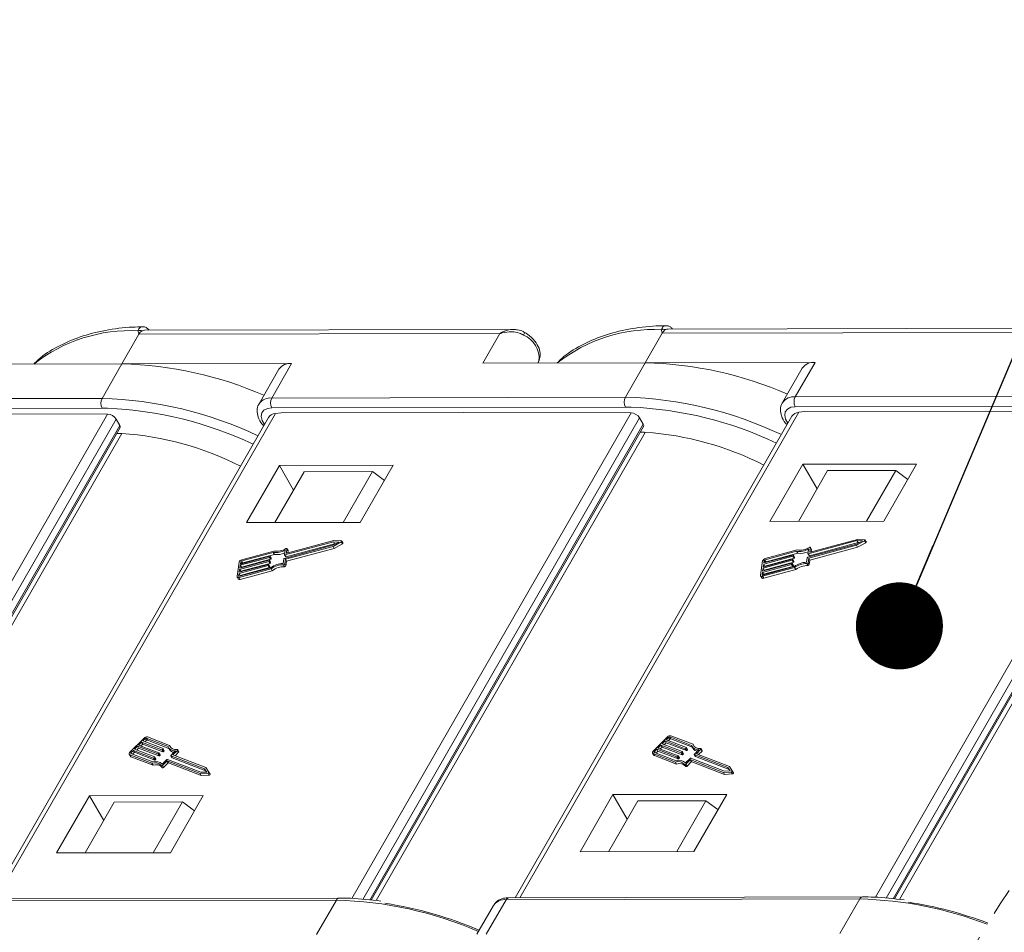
# Model space of a CAD drawing. Header units: millimetres. Extents: x 2628 to 3550, y -116 to 536.
# Tile 36 of 48: x 3267 to 3324, y 379 to 431. Entities that reach past the tile are written whole.
import ezdxf

# ---------------------------------------------------------------- set-up
doc = ezdxf.new("R2010")
doc.units = ezdxf.units.MM
doc.linetypes.add('PHANTOM2', pattern=[31.75, 15.875, -3.175, 3.175, -3.175, 3.175, -3.175])
doc.styles.get("Standard").update_dxf_attribs({"font": '仿宋_GB2312.ttf', "width": 0.8})
doc.dimstyles.new('ISO-25.1', dxfattribs={"dimtxt": 6, "dimasz": 5, "dimexe": 3.5, "dimexo": 0.625, "dimgap": 1.5, "dimtad": 1, "dimtoh": 1, "dimdsep": 46, "dimtxsty": 'Standard', "dimcen": 2.5, "dimadec": 0, "dimazin": 0, "dimtfac": 1, "dimtmove": 0, "dimatfit": 3, "dimfxl": 0, "dimarcsym": 0})

msp = doc.modelspace()

# ---------------------------------------------------------------- linework, layer by layer
at = {"color": 7, "linetype": 'Continuous', "lineweight": 15}
for p, q in [((3274.156, 413.326), (3273.18, 411.627)), ((3294.883, 413.372), (3274.156, 413.326)), ((3295.631, 413.608), (3274.482, 413.561)), ((3293.907, 411.673), (3294.883, 413.372)), ((3304.203, 413.392), (3303.226, 411.693)), ((3324.929, 413.438), (3304.203, 413.392)), ((3325.678, 413.674), (3304.529, 413.627)), ((3263.861, 411.606), (3273.18, 411.627)), ((3273.18, 411.627), (3272.041, 409.644)), ((3282.926, 411.648), (3273.18, 411.627)), ((3282.926, 411.648), (3281.787, 409.666)), ((3293.907, 411.673), (3303.226, 411.693)), ((3297.124, 411.801), (3297.054, 411.68)), ((3297.077, 411.68), (3297.124, 411.801)), ((3297.08, 411.68), (3297.141, 411.837)), ((3297.141, 411.837), (3297.124, 411.801)), ((3303.226, 411.693), (3302.088, 409.711)), ((3312.972, 411.715), (3303.226, 411.693)), ((3312.972, 411.715), (3311.833, 409.733)), ((3282.194, 411.315), (3281.055, 409.333)), ((3312.241, 411.382), (3311.102, 409.4)), ((3311.833, 409.733), (3332.134, 409.778)), ((3251.741, 409.599), (3272.041, 409.644)), ((3281.787, 409.666), (3302.088, 409.711)), ((3332.135, 409.212), (3311.835, 409.167)), ((3272.043, 409.079), (3251.742, 409.034)), ((3256.344, 380.858), (3272.364, 408.742)), ((3272.364, 408.742), (3262.735, 408.775)), ((3282, 408.779), (3265.983, 380.901)), ((3272.363, 409.076), (3272.043, 409.079)), ((3302.089, 409.145), (3281.788, 409.1)), ((3282.331, 408.819), (3282, 408.779)), ((3282.331, 408.819), (3292.782, 408.842)), ((3286.39, 380.925), (3302.41, 408.809)), ((3302.41, 408.809), (3292.782, 408.842)), ((3312.046, 408.845), (3296.029, 380.967)), ((3302.409, 409.143), (3302.089, 409.145)), ((3312.377, 408.885), (3312.046, 408.845)), ((3312.377, 408.885), (3322.828, 408.908)), ((3316.436, 380.991), (3332.456, 408.875)), ((3332.456, 408.875), (3322.828, 408.908)), ((3272.853, 408.458), (3256.964, 380.802)), ((3257.367, 380.765), (3273.066, 408.091)), ((3281.6, 408.554), (3265.713, 380.9)), ((3273.066, 408.091), (3272.853, 408.458)), ((3302.899, 408.525), (3287.01, 380.868)), ((3287.413, 380.832), (3303.113, 408.158)), ((3311.647, 408.62), (3295.759, 380.966)), ((3303.113, 408.158), (3302.899, 408.525)), ((3332.946, 408.591), (3317.056, 380.935)), ((3317.459, 380.898), (3333.159, 408.224)), ((3317.536, 380.891), (3333.171, 408.105)), ((3257.444, 380.758), (3273.079, 407.971)), ((3273.182, 407.627), (3257.73, 380.732)), ((3287.49, 380.825), (3303.125, 408.038)), ((3303.228, 407.693), (3287.777, 380.799)), ((3333.274, 407.76), (3317.823, 380.865)), ((3312.269, 405.859), (3310.382, 402.574)), ((3318.801, 405.873), (3312.269, 405.859)), ((3313.089, 404.447), (3312.269, 405.859)), ((3316.914, 402.588), (3318.801, 405.873)), ((3282.223, 405.792), (3280.336, 402.507)), ((3281.969, 402.511), (3283.644, 405.428)), ((3288.755, 405.807), (3282.223, 405.792)), ((3283.042, 404.38), (3282.223, 405.792)), ((3287.563, 405.436), (3283.644, 405.428)), ((3285.888, 402.52), (3287.563, 405.436)), ((3286.867, 402.522), (3288.755, 405.807)), ((3288.25, 404.929), (3287.563, 405.436)), ((3312.015, 402.578), (3313.69, 405.494)), ((3317.61, 405.503), (3313.69, 405.494)), ((3315.934, 402.586), (3317.61, 405.503)), ((3318.296, 404.995), (3317.61, 405.503)), ((3280.336, 402.507), (3286.867, 402.522)), ((3310.382, 402.574), (3316.914, 402.588)), ((3285.329, 401.408), (3282.54, 400.656)), ((3285.358, 401.481), (3282.643, 400.748)), ((3285.298, 401.205), (3285.64, 401.395)), ((3285.306, 401.142), (3285.772, 401.4)), ((3285.64, 401.395), (3285.329, 401.408)), ((3285.329, 401.408), (3285.395, 401.295)), ((3285.782, 401.463), (3285.358, 401.481)), ((3285.772, 401.4), (3285.838, 401.287)), ((3285.869, 401.339), (3285.803, 401.452)), ((3315.375, 401.475), (3312.586, 400.722)), ((3315.441, 401.362), (3312.652, 400.609)), ((3315.405, 401.548), (3312.689, 400.815)), ((3315.344, 401.271), (3315.687, 401.461)), ((3315.353, 401.209), (3315.818, 401.467)), ((3315.687, 401.461), (3315.375, 401.475)), ((3315.375, 401.475), (3315.441, 401.362)), ((3315.828, 401.529), (3315.405, 401.548)), ((3315.418, 401.096), (3315.884, 401.354)), ((3315.503, 401.359), (3315.441, 401.362)), ((3315.818, 401.467), (3315.884, 401.354)), ((3315.915, 401.406), (3315.849, 401.519)), ((3281.867, 400.799), (3280.06, 400.312)), ((3281.907, 400.875), (3280.071, 400.379)), ((3281.867, 400.799), (3281.933, 400.686)), ((3282.509, 400.452), (3285.298, 401.205)), ((3282.52, 400.666), (3282.56, 400.929)), ((3282.568, 400.403), (3285.306, 401.142)), ((3285.395, 401.295), (3282.606, 400.543)), ((3282.623, 400.759), (3282.66, 401.005)), ((3282.623, 400.759), (3282.629, 400.748)), ((3282.633, 400.29), (3285.372, 401.029)), ((3282.724, 400.905), (3282.658, 401.018)), ((3282.66, 401.005), (3282.726, 400.892)), ((3282.706, 400.766), (3282.726, 400.892)), ((3285.306, 401.142), (3285.372, 401.029)), ((3285.372, 401.029), (3285.838, 401.287)), ((3285.456, 401.293), (3285.395, 401.295)), ((3311.914, 400.866), (3310.106, 400.378)), ((3311.953, 400.941), (3310.117, 400.446)), ((3311.979, 400.753), (3310.172, 400.265)), ((3311.914, 400.866), (3311.979, 400.753)), ((3312.555, 400.519), (3315.344, 401.271)), ((3312.566, 400.733), (3312.606, 400.995)), ((3312.614, 400.469), (3315.353, 401.209)), ((3312.669, 400.826), (3312.706, 401.071)), ((3312.669, 400.826), (3312.675, 400.815)), ((3312.68, 400.356), (3315.418, 401.096)), ((3312.77, 400.971), (3312.704, 401.084)), ((3312.706, 401.071), (3312.772, 400.958)), ((3312.753, 400.832), (3312.772, 400.958)), ((3315.353, 401.209), (3315.418, 401.096)), ((3279.916, 400.24), (3279.791, 399.426)), ((3281.619, 400.277), (3279.941, 399.824)), ((3279.952, 399.892), (3281.63, 400.345)), ((3281.656, 400.514), (3279.978, 400.062)), ((3279.988, 400.129), (3281.666, 400.582)), ((3280.009, 400.265), (3279.988, 400.129)), ((3280.009, 400.265), (3280.074, 400.153)), ((3281.721, 400.401), (3280.043, 399.949)), ((3280.06, 400.312), (3280.126, 400.199)), ((3281.933, 400.686), (3280.126, 400.199)), ((3281.619, 400.277), (3281.685, 400.164)), ((3281.65, 400.334), (3281.645, 400.3)), ((3281.645, 400.3), (3281.711, 400.187)), ((3281.715, 400.228), (3281.649, 400.341)), ((3281.65, 400.334), (3281.716, 400.221)), ((3281.656, 400.514), (3281.721, 400.401)), ((3281.687, 400.572), (3281.681, 400.538)), ((3281.681, 400.538), (3281.747, 400.425)), ((3281.751, 400.465), (3281.686, 400.578)), ((3281.687, 400.572), (3281.752, 400.459)), ((3281.716, 400.221), (3281.711, 400.187)), ((3281.752, 400.459), (3281.747, 400.425)), ((3282.443, 400.167), (3282.483, 400.429)), ((3282.521, 400.66), (3282.586, 400.547)), ((3282.528, 400.14), (3282.568, 400.403)), ((3282.54, 400.656), (3282.606, 400.543)), ((3282.568, 400.403), (3282.633, 400.29)), ((3282.593, 400.027), (3282.633, 400.29)), ((3309.962, 400.307), (3309.838, 399.492)), ((3309.961, 399.721), (3311.639, 400.174)), ((3311.665, 400.344), (3309.987, 399.891)), ((3309.998, 399.958), (3311.676, 400.411)), ((3311.702, 400.581), (3310.024, 400.128)), ((3310.034, 400.196), (3311.712, 400.649)), ((3310.055, 400.332), (3310.034, 400.196)), ((3311.731, 400.231), (3310.053, 399.778)), ((3310.055, 400.332), (3310.12, 400.219)), ((3311.767, 400.468), (3310.089, 400.015)), ((3310.106, 400.378), (3310.172, 400.265)), ((3311.724, 400.057), (3311.659, 400.17)), ((3311.665, 400.344), (3311.731, 400.231)), ((3311.696, 400.401), (3311.691, 400.367)), ((3311.691, 400.367), (3311.757, 400.254)), ((3311.761, 400.294), (3311.695, 400.407)), ((3311.696, 400.401), (3311.762, 400.288)), ((3311.702, 400.581), (3311.767, 400.468)), ((3311.733, 400.638), (3311.728, 400.604)), ((3311.728, 400.604), (3311.793, 400.491)), ((3311.797, 400.532), (3311.732, 400.645)), ((3311.733, 400.638), (3311.798, 400.525)), ((3311.762, 400.288), (3311.757, 400.254)), ((3311.798, 400.525), (3311.793, 400.491)), ((3312.489, 400.233), (3312.529, 400.495)), ((3312.567, 400.726), (3312.632, 400.613)), ((3312.574, 400.207), (3312.614, 400.469)), ((3312.574, 400.207), (3312.639, 400.094)), ((3312.586, 400.722), (3312.652, 400.609)), ((3312.614, 400.469), (3312.68, 400.356)), ((3312.639, 400.094), (3312.68, 400.356)), ((3281.583, 400.039), (3279.905, 399.587)), ((3279.915, 399.654), (3281.593, 400.107)), ((3279.915, 399.362), (3281.751, 399.857)), ((3279.941, 399.824), (3279.915, 399.654)), ((3279.925, 399.429), (3281.732, 399.917)), ((3279.941, 399.824), (3280.007, 399.711)), ((3279.978, 400.062), (3279.952, 399.892)), ((3281.648, 399.926), (3279.97, 399.474)), ((3279.978, 400.062), (3280.043, 399.949)), ((3279.98, 399.249), (3281.816, 399.744)), ((3280.007, 399.711), (3280.002, 399.678)), ((3281.685, 400.164), (3280.007, 399.711)), ((3280.043, 399.949), (3280.038, 399.915)), ((3281.583, 400.039), (3281.648, 399.926)), ((3281.614, 400.097), (3281.609, 400.063)), ((3281.609, 400.063), (3281.674, 399.95)), ((3281.678, 399.99), (3281.613, 400.103)), ((3281.614, 400.097), (3281.679, 399.984)), ((3281.679, 399.984), (3281.674, 399.95)), ((3281.751, 399.857), (3281.816, 399.744)), ((3282.457, 400.092), (3282.522, 399.979)), ((3282.528, 400.14), (3282.593, 400.027)), ((3309.951, 399.653), (3309.93, 399.517)), ((3311.629, 400.106), (3309.951, 399.653)), ((3309.951, 399.653), (3310.016, 399.54)), ((3309.961, 399.428), (3311.797, 399.924)), ((3309.987, 399.891), (3309.961, 399.721)), ((3309.971, 399.496), (3311.778, 399.984)), ((3309.987, 399.891), (3310.053, 399.778)), ((3310.024, 400.128), (3309.998, 399.958)), ((3311.695, 399.993), (3310.016, 399.54)), ((3310.024, 400.128), (3310.089, 400.015)), ((3310.026, 399.315), (3311.862, 399.811)), ((3310.053, 399.778), (3310.048, 399.744)), ((3310.089, 400.015), (3310.084, 399.982)), ((3311.629, 400.106), (3311.695, 399.993)), ((3311.66, 400.163), (3311.655, 400.129)), ((3311.655, 400.129), (3311.72, 400.016)), ((3311.66, 400.163), (3311.726, 400.05)), ((3311.726, 400.05), (3311.72, 400.016)), ((3311.797, 399.924), (3311.862, 399.811)), ((3312.503, 400.158), (3312.569, 400.045)), ((3279.798, 399.386), (3279.863, 399.273)), ((3279.905, 399.587), (3279.884, 399.451)), ((3279.884, 399.451), (3279.896, 399.429)), ((3279.905, 399.587), (3279.97, 399.474)), ((3279.915, 399.362), (3279.98, 399.249)), ((3279.97, 399.474), (3279.965, 399.44)), ((3309.844, 399.453), (3309.909, 399.34)), ((3309.93, 399.517), (3309.943, 399.496)), ((3309.961, 399.428), (3310.026, 399.315)), ((3310.016, 399.54), (3310.011, 399.507)), ((3274.452, 390.133), (3273.641, 389.317)), ((3274.516, 390.108), (3274.381, 389.972)), ((3274.582, 389.995), (3274.51, 389.923)), ((3274.516, 390.108), (3274.582, 389.995)), ((3275.833, 389.649), (3274.582, 390.13)), ((3274.582, 390.13), (3274.648, 390.017)), ((3275.884, 389.541), (3274.648, 390.017)), ((3275.92, 389.709), (3274.65, 390.198)), ((3304.498, 390.199), (3303.687, 389.384)), ((3304.563, 390.175), (3304.427, 390.039)), ((3304.427, 390.039), (3305.589, 389.592)), ((3304.628, 390.062), (3304.556, 389.989)), ((3304.563, 390.175), (3304.628, 390.062)), ((3305.879, 389.715), (3304.628, 390.196)), ((3304.628, 390.196), (3304.694, 390.083)), ((3305.93, 389.608), (3304.694, 390.083)), ((3305.967, 389.776), (3304.696, 390.264)), ((3274.077, 389.666), (3273.908, 389.496)), ((3273.908, 389.496), (3275.069, 389.05)), ((3274.142, 389.553), (3274.036, 389.447)), ((3275.238, 389.22), (3274.077, 389.666)), ((3274.077, 389.666), (3274.142, 389.553)), ((3275.304, 389.107), (3274.142, 389.553)), ((3274.313, 389.904), (3274.144, 389.734)), ((3274.144, 389.734), (3275.306, 389.288)), ((3274.379, 389.791), (3274.273, 389.685)), ((3275.475, 389.458), (3274.313, 389.904)), ((3274.313, 389.904), (3274.379, 389.791)), ((3275.54, 389.345), (3274.379, 389.791)), ((3274.381, 389.972), (3275.542, 389.526)), ((3275.475, 389.458), (3275.54, 389.345)), ((3275.541, 389.502), (3275.508, 389.468)), ((3275.508, 389.468), (3275.573, 389.355)), ((3275.541, 389.502), (3275.607, 389.389)), ((3275.613, 389.408), (3275.548, 389.521)), ((3275.862, 389.579), (3275.927, 389.466)), ((3275.92, 389.709), (3275.986, 389.596)), ((3275.99, 389.578), (3275.986, 389.596)), ((3276.112, 389.166), (3276.373, 389.429)), ((3276.373, 389.429), (3276.439, 389.316)), ((3276.451, 389.353), (3276.386, 389.466)), ((3303.886, 389.495), (3303.751, 389.359)), ((3305.047, 389.048), (3303.886, 389.495)), ((3303.886, 389.495), (3303.952, 389.382)), ((3304.123, 389.733), (3303.954, 389.563)), ((3303.954, 389.563), (3305.115, 389.116)), ((3304.188, 389.62), (3304.082, 389.513)), ((3305.284, 389.286), (3304.123, 389.733)), ((3304.123, 389.733), (3304.188, 389.62)), ((3305.35, 389.173), (3304.188, 389.62)), ((3304.36, 389.971), (3304.191, 389.801)), ((3304.191, 389.801), (3305.352, 389.354)), ((3304.425, 389.858), (3304.319, 389.751)), ((3305.521, 389.524), (3304.36, 389.971)), ((3304.36, 389.971), (3304.425, 389.858)), ((3305.586, 389.411), (3304.425, 389.858)), ((3305.521, 389.524), (3305.586, 389.411)), ((3305.588, 389.569), (3305.554, 389.535)), ((3305.554, 389.535), (3305.619, 389.422)), ((3305.588, 389.569), (3305.653, 389.456)), ((3305.659, 389.475), (3305.594, 389.588)), ((3305.653, 389.456), (3305.619, 389.422)), ((3305.908, 389.646), (3305.974, 389.533)), ((3305.967, 389.776), (3306.032, 389.663)), ((3306.036, 389.645), (3306.032, 389.663)), ((3306.043, 389.206), (3306.305, 389.469)), ((3306.158, 389.232), (3306.42, 389.495)), ((3306.42, 389.495), (3306.485, 389.382)), ((3306.497, 389.42), (3306.432, 389.533)), ((3273.604, 389.203), (3273.67, 389.09)), ((3273.635, 389.178), (3274.906, 388.689)), ((3273.635, 389.178), (3273.701, 389.065)), ((3273.701, 389.065), (3274.971, 388.576)), ((3273.703, 389.246), (3274.953, 388.765)), ((3273.84, 389.428), (3273.705, 389.292)), ((3273.705, 389.292), (3273.74, 389.232)), ((3273.905, 389.315), (3273.8, 389.209)), ((3275.001, 388.982), (3273.84, 389.428)), ((3273.84, 389.428), (3273.905, 389.315)), ((3275.067, 388.869), (3273.905, 389.315)), ((3275.001, 388.982), (3275.067, 388.869)), ((3275.068, 389.027), (3275.034, 388.993)), ((3275.034, 388.993), (3275.1, 388.88)), ((3275.068, 389.027), (3275.134, 388.914)), ((3275.14, 388.932), (3275.074, 389.045)), ((3275.134, 388.914), (3275.1, 388.88)), ((3275.238, 389.22), (3275.304, 389.107)), ((3275.305, 389.264), (3275.271, 389.23)), ((3275.271, 389.23), (3275.336, 389.117)), ((3275.305, 389.264), (3275.37, 389.151)), ((3275.376, 389.17), (3275.311, 389.283)), ((3275.37, 389.151), (3275.336, 389.117)), ((3275.499, 388.639), (3275.76, 388.901)), ((3275.607, 389.389), (3275.573, 389.355)), ((3275.793, 388.912), (3277.723, 388.17)), ((3275.991, 389.12), (3276.057, 389.007)), ((3277.926, 388.374), (3275.996, 389.116)), ((3275.996, 389.116), (3276.062, 389.003)), ((3275.997, 389.139), (3276.258, 389.402)), ((3277.992, 388.261), (3276.062, 389.003)), ((3278.007, 388.437), (3276.112, 389.166)), ((3276.241, 389.116), (3276.439, 389.316)), ((3303.65, 389.27), (3303.716, 389.157)), ((3303.681, 389.245), (3304.952, 388.756)), ((3303.681, 389.245), (3303.747, 389.132)), ((3303.747, 389.132), (3305.018, 388.643)), ((3303.749, 389.313), (3305, 388.832)), ((3303.751, 389.359), (3303.786, 389.298)), ((3303.952, 389.382), (3303.846, 389.275)), ((3305.113, 388.935), (3303.952, 389.382)), ((3305.047, 389.048), (3305.113, 388.935)), ((3305.114, 389.093), (3305.08, 389.059)), ((3305.08, 389.059), (3305.146, 388.946)), ((3305.114, 389.093), (3305.18, 388.98)), ((3305.186, 388.999), (3305.12, 389.112)), ((3305.18, 388.98), (3305.146, 388.946)), ((3305.284, 389.286), (3305.35, 389.173)), ((3305.351, 389.331), (3305.317, 389.297)), ((3305.317, 389.297), (3305.383, 389.184)), ((3305.351, 389.331), (3305.416, 389.218)), ((3305.423, 389.237), (3305.357, 389.35)), ((3305.416, 389.218), (3305.383, 389.184)), ((3305.545, 388.705), (3305.806, 388.968)), ((3305.558, 388.629), (3305.803, 388.875)), ((3305.803, 388.875), (3305.868, 388.762)), ((3305.836, 388.886), (3307.715, 388.163)), ((3305.836, 388.886), (3305.901, 388.773)), ((3305.839, 388.979), (3307.77, 388.236)), ((3306.037, 389.187), (3306.103, 389.074)), ((3307.972, 388.44), (3306.042, 389.183)), ((3306.042, 389.183), (3306.108, 389.07)), ((3308.038, 388.327), (3306.108, 389.07)), ((3308.053, 388.503), (3306.158, 389.232)), ((3306.287, 389.183), (3306.485, 389.382)), ((3274.906, 388.689), (3274.971, 388.576)), ((3275.436, 388.55), (3275.501, 388.437)), ((3275.512, 388.563), (3275.757, 388.809)), ((3275.512, 388.563), (3275.578, 388.45)), ((3275.578, 388.45), (3275.822, 388.696)), ((3275.757, 388.809), (3275.822, 388.696)), ((3275.79, 388.819), (3277.669, 388.097)), ((3275.79, 388.819), (3275.855, 388.706)), ((3275.855, 388.706), (3277.734, 387.984)), ((3278.051, 388.185), (3277.926, 388.374)), ((3277.926, 388.374), (3277.992, 388.261)), ((3278.177, 388.18), (3278.007, 388.437)), ((3304.952, 388.756), (3305.018, 388.643)), ((3305.482, 388.616), (3305.547, 388.503)), ((3305.558, 388.629), (3305.624, 388.516)), ((3305.624, 388.516), (3305.868, 388.762)), ((3305.901, 388.773), (3307.78, 388.05)), ((3308.097, 388.251), (3307.972, 388.44)), ((3307.972, 388.44), (3308.038, 388.327)), ((3308.088, 388.251), (3308.038, 388.327)), ((3308.223, 388.246), (3308.053, 388.503)), ((3277.669, 388.097), (3278.114, 388.117)), ((3277.669, 388.097), (3277.734, 387.984)), ((3277.723, 388.17), (3278.051, 388.185)), ((3277.734, 387.984), (3278.18, 388.004)), ((3278.042, 388.184), (3277.992, 388.261)), ((3278.114, 388.117), (3278.18, 388.004)), ((3278.243, 388.066), (3278.177, 388.179)), ((3307.715, 388.163), (3308.16, 388.184)), ((3307.715, 388.163), (3307.78, 388.05)), ((3307.77, 388.236), (3308.097, 388.251)), ((3307.78, 388.05), (3308.226, 388.071)), ((3308.16, 388.184), (3308.226, 388.071)), ((3308.289, 388.132), (3308.223, 388.246)), ((3271.322, 386.819), (3269.435, 383.534)), ((3277.854, 386.834), (3271.322, 386.819)), ((3272.142, 385.407), (3271.322, 386.819)), ((3275.967, 383.549), (3277.854, 386.834)), ((3301.369, 386.886), (3299.481, 383.601)), ((3307.9, 386.9), (3301.369, 386.886)), ((3302.188, 385.473), (3301.369, 386.886)), ((3306.013, 383.615), (3307.9, 386.9)), ((3272.744, 386.455), (3271.068, 383.538)), ((3276.663, 386.463), (3272.744, 386.455)), ((3276.663, 386.463), (3274.987, 383.547)), ((3277.35, 385.956), (3276.663, 386.463)), ((3302.79, 386.521), (3301.114, 383.604)), ((3306.709, 386.53), (3302.79, 386.521)), ((3306.709, 386.53), (3305.033, 383.613)), ((3307.396, 386.022), (3306.709, 386.53)), ((3269.435, 383.534), (3275.967, 383.549)), ((3299.481, 383.601), (3306.013, 383.615)), ((3315.702, 381.011), (3295.402, 380.966)), ((3265.192, 380.782), (3285.493, 380.827)), ((3285.656, 380.944), (3265.355, 380.899)), ((3284.354, 378.844), (3285.493, 380.827)), ((3294.507, 380.515), (3293.559, 378.865)), ((3294.1, 378.866), (3295.238, 380.848)), ((3295.238, 380.848), (3315.539, 380.893)), ((3314.4, 378.911), (3315.539, 380.893))]:
    msp.add_line(p, q, dxfattribs=at)
at = {"color": 7, "linetype": 'Continuous', "lineweight": 15, "flags": 128}
for points in [[(3281.788, 409.1), (3281.534, 409.066), (3281.339, 408.966), (3281.219, 408.81), (3281.184, 408.609), (3281.237, 408.38), (3281.367, 408.148)], [(3311.835, 409.167), (3311.58, 409.133), (3311.385, 409.033), (3311.265, 408.877), (3311.23, 408.676), (3311.283, 408.446), (3311.413, 408.214)], [(3285.772, 401.4), (3285.784, 401.409), (3285.795, 401.418), (3285.802, 401.429), (3285.805, 401.439), (3285.805, 401.448), (3285.8, 401.456), (3285.792, 401.461), (3285.782, 401.463)], [(3285.838, 401.287), (3285.85, 401.296), (3285.86, 401.305), (3285.867, 401.316), (3285.871, 401.326), (3285.87, 401.335), (3285.869, 401.339)], [(3315.818, 401.467), (3315.831, 401.475), (3315.841, 401.485), (3315.848, 401.495), (3315.851, 401.506), (3315.851, 401.515), (3315.846, 401.522), (3315.839, 401.527), (3315.828, 401.529)], [(3315.884, 401.354), (3315.896, 401.362), (3315.906, 401.372), (3315.913, 401.382), (3315.917, 401.393), (3315.916, 401.402), (3315.915, 401.406)], [(3282.66, 401.005), (3282.66, 401.013), (3282.657, 401.019), (3282.651, 401.025), (3282.643, 401.028), (3282.633, 401.028), (3282.622, 401.027), (3282.61, 401.023), (3282.599, 401.017)], [(3282.643, 400.748), (3282.639, 400.748), (3282.634, 400.747), (3282.631, 400.748), (3282.627, 400.749), (3282.625, 400.751), (3282.623, 400.753), (3282.622, 400.756), (3282.623, 400.759)], [(3282.726, 400.892), (3282.726, 400.9), (3282.724, 400.905)], [(3312.586, 400.722), (3312.582, 400.721), (3312.578, 400.721), (3312.574, 400.722), (3312.571, 400.723), (3312.568, 400.724), (3312.566, 400.727), (3312.566, 400.73), (3312.566, 400.733)], [(3312.706, 401.071), (3312.706, 401.079), (3312.703, 401.086), (3312.697, 401.091), (3312.689, 401.094), (3312.679, 401.095), (3312.668, 401.093), (3312.656, 401.09), (3312.645, 401.084)], [(3312.689, 400.815), (3312.685, 400.814), (3312.681, 400.814), (3312.677, 400.814), (3312.674, 400.816), (3312.671, 400.817), (3312.669, 400.82), (3312.669, 400.823), (3312.669, 400.826)], [(3312.772, 400.958), (3312.772, 400.966), (3312.77, 400.971)], [(3281.63, 400.345), (3281.634, 400.346), (3281.638, 400.346), (3281.642, 400.345), (3281.645, 400.344), (3281.648, 400.342), (3281.649, 400.34), (3281.65, 400.337), (3281.65, 400.334)], [(3281.666, 400.582), (3281.671, 400.583), (3281.675, 400.583), (3281.678, 400.583), (3281.682, 400.582), (3281.684, 400.58), (3281.686, 400.578), (3281.687, 400.575), (3281.687, 400.572)], [(3282.54, 400.656), (3282.536, 400.655), (3282.531, 400.654), (3282.528, 400.655), (3282.524, 400.656), (3282.522, 400.658), (3282.52, 400.66), (3282.519, 400.663), (3282.52, 400.666)], [(3311.639, 400.174), (3311.644, 400.175), (3311.648, 400.175), (3311.652, 400.174), (3311.655, 400.173), (3311.658, 400.172), (3311.659, 400.169), (3311.66, 400.166), (3311.66, 400.163)], [(3311.676, 400.411), (3311.68, 400.412), (3311.685, 400.412), (3311.688, 400.412), (3311.691, 400.411), (3311.694, 400.409), (3311.696, 400.407), (3311.696, 400.404), (3311.696, 400.401)], [(3311.712, 400.649), (3311.717, 400.65), (3311.721, 400.65), (3311.725, 400.649), (3311.728, 400.648), (3311.73, 400.647), (3311.732, 400.644), (3311.733, 400.641), (3311.733, 400.638)], [(3281.593, 400.107), (3281.598, 400.108), (3281.602, 400.108), (3281.606, 400.108), (3281.609, 400.107), (3281.611, 400.105), (3281.613, 400.103), (3281.614, 400.1), (3281.614, 400.097)], [(3279.791, 399.426), (3279.791, 399.407), (3279.796, 399.39), (3279.806, 399.376), (3279.821, 399.365), (3279.84, 399.358), (3279.863, 399.355), (3279.888, 399.356), (3279.915, 399.362)], [(3279.884, 399.451), (3279.884, 399.444), (3279.885, 399.439), (3279.889, 399.434), (3279.894, 399.43), (3279.9, 399.428), (3279.908, 399.427), (3279.916, 399.428), (3279.925, 399.429)], [(3309.838, 399.492), (3309.837, 399.473), (3309.842, 399.456), (3309.852, 399.442), (3309.867, 399.431), (3309.886, 399.424), (3309.909, 399.421), (3309.934, 399.423), (3309.961, 399.428)], [(3309.93, 399.517), (3309.93, 399.511), (3309.932, 399.505), (3309.935, 399.501), (3309.94, 399.497), (3309.946, 399.495), (3309.954, 399.494), (3309.962, 399.494), (3309.971, 399.496)], [(3275.542, 389.526), (3275.545, 389.524), (3275.547, 389.522), (3275.548, 389.519), (3275.549, 389.516), (3275.548, 389.513), (3275.547, 389.509), (3275.544, 389.506), (3275.541, 389.502)], [(3276.373, 389.429), (3276.381, 389.437), (3276.386, 389.446), (3276.388, 389.455), (3276.387, 389.463), (3276.383, 389.469), (3276.377, 389.474), (3276.368, 389.477), (3276.358, 389.477)], [(3305.589, 389.592), (3305.591, 389.591), (3305.593, 389.588), (3305.595, 389.586), (3305.595, 389.583), (3305.594, 389.579), (3305.593, 389.576), (3305.591, 389.572), (3305.588, 389.569)], [(3306.42, 389.495), (3306.427, 389.504), (3306.432, 389.513), (3306.434, 389.522), (3306.433, 389.53), (3306.43, 389.536), (3306.423, 389.541), (3306.415, 389.543), (3306.404, 389.543)], [(3273.641, 389.317), (3273.623, 389.296), (3273.609, 389.275), (3273.6, 389.254), (3273.597, 389.234), (3273.599, 389.216), (3273.606, 389.2), (3273.618, 389.187), (3273.635, 389.178)], [(3273.705, 389.292), (3273.699, 389.285), (3273.694, 389.278), (3273.691, 389.271), (3273.69, 389.265), (3273.691, 389.259), (3273.693, 389.253), (3273.697, 389.249), (3273.703, 389.246)], [(3275.069, 389.05), (3275.072, 389.048), (3275.074, 389.046), (3275.075, 389.043), (3275.075, 389.04), (3275.075, 389.037), (3275.073, 389.033), (3275.071, 389.03), (3275.068, 389.027)], [(3275.306, 389.288), (3275.308, 389.286), (3275.31, 389.284), (3275.312, 389.281), (3275.312, 389.278), (3275.311, 389.275), (3275.31, 389.271), (3275.308, 389.268), (3275.305, 389.264)], [(3275.996, 389.116), (3275.993, 389.118), (3275.991, 389.12), (3275.99, 389.122), (3275.99, 389.125), (3275.99, 389.129), (3275.992, 389.132), (3275.994, 389.136), (3275.997, 389.139)], [(3276.439, 389.316), (3276.446, 389.324), (3276.451, 389.333), (3276.454, 389.342), (3276.453, 389.35), (3276.451, 389.353)], [(3303.687, 389.384), (3303.669, 389.363), (3303.655, 389.342), (3303.647, 389.321), (3303.643, 389.301), (3303.645, 389.282), (3303.652, 389.267), (3303.665, 389.254), (3303.681, 389.245)], [(3303.751, 389.359), (3303.745, 389.352), (3303.74, 389.345), (3303.737, 389.338), (3303.736, 389.331), (3303.737, 389.325), (3303.739, 389.32), (3303.743, 389.316), (3303.749, 389.313)], [(3305.115, 389.116), (3305.118, 389.115), (3305.12, 389.113), (3305.121, 389.11), (3305.121, 389.107), (3305.121, 389.104), (3305.119, 389.1), (3305.117, 389.097), (3305.114, 389.093)], [(3305.352, 389.354), (3305.355, 389.353), (3305.357, 389.351), (3305.358, 389.348), (3305.358, 389.345), (3305.358, 389.342), (3305.356, 389.338), (3305.354, 389.334), (3305.351, 389.331)], [(3306.042, 389.183), (3306.039, 389.184), (3306.037, 389.186), (3306.036, 389.189), (3306.036, 389.192), (3306.036, 389.195), (3306.038, 389.199), (3306.04, 389.202), (3306.043, 389.206)], [(3306.485, 389.382), (3306.493, 389.391), (3306.498, 389.4), (3306.5, 389.409), (3306.499, 389.417), (3306.497, 389.42)], [(3275.436, 388.55), (3275.441, 388.544), (3275.448, 388.54), (3275.458, 388.539), (3275.468, 388.54), (3275.48, 388.543), (3275.492, 388.548), (3275.503, 388.555), (3275.512, 388.563)], [(3275.501, 388.437), (3275.506, 388.431), (3275.514, 388.427), (3275.523, 388.426), (3275.534, 388.427), (3275.546, 388.43), (3275.557, 388.435), (3275.568, 388.442), (3275.578, 388.45)], [(3305.482, 388.616), (3305.487, 388.611), (3305.494, 388.607), (3305.504, 388.605), (3305.515, 388.606), (3305.526, 388.609), (3305.538, 388.614), (3305.549, 388.621), (3305.558, 388.629)], [(3305.547, 388.503), (3305.552, 388.498), (3305.56, 388.494), (3305.569, 388.492), (3305.58, 388.493), (3305.592, 388.496), (3305.603, 388.501), (3305.614, 388.508), (3305.624, 388.516)], [(3278.114, 388.117), (3278.127, 388.119), (3278.141, 388.124), (3278.154, 388.132), (3278.165, 388.141), (3278.173, 388.151), (3278.178, 388.162), (3278.179, 388.172), (3278.177, 388.18)], [(3278.18, 388.004), (3278.193, 388.006), (3278.207, 388.011), (3278.219, 388.019), (3278.231, 388.028), (3278.239, 388.038), (3278.244, 388.049), (3278.245, 388.059), (3278.243, 388.066)], [(3308.16, 388.184), (3308.174, 388.186), (3308.187, 388.191), (3308.2, 388.198), (3308.211, 388.208), (3308.22, 388.218), (3308.224, 388.228), (3308.226, 388.238), (3308.223, 388.246)], [(3308.226, 388.071), (3308.239, 388.073), (3308.253, 388.078), (3308.266, 388.085), (3308.277, 388.095), (3308.285, 388.105), (3308.29, 388.115), (3308.291, 388.125), (3308.289, 388.132)]]:
    msp.add_lwpolyline(points, dxfattribs=at)
at = {"color": 7, "linetype": 'Continuous', "lineweight": 15}
for centre, radius, start, end in [((3273.653, 404.633), 8.902, 87.0125, 128.3365), ((3274.239, 413.195), 0.35, 71.5241, 110.4784), ((3274.601, 413.091), 0.503, 119.9328, 152.1961), ((3274.484, 413.278), 0.283, 90.3832, 118.3046), ((3295.645, 413.674), 0.712, 326.4517, 340.1209), ((3295.675, 411.939), 1.455, 354.5664, 67.2376), ((3303.699, 404.699), 8.902, 87.0125, 128.3365), ((3304.286, 413.262), 0.35, 71.5241, 110.4784), ((3304.647, 413.158), 0.503, 119.9328, 152.1961), ((3304.53, 413.345), 0.283, 90.3832, 118.3046), ((3272.646, 389.83), 21.803, 66.5041, 88.596), ((3282.843, 410.861), 0.792, 83.9702, 144.9679), ((3302.692, 389.897), 21.803, 66.5041, 88.596), ((3312.889, 410.927), 0.792, 83.9702, 144.9679), ((3272.588, 409.363), 0.615, 152.7297, 207.5188), ((3271.464, 387.537), 22.115, 64.4795, 88.5043), ((3281.705, 408.872), 0.798, 84.1067, 143.5228), ((3282.334, 409.384), 0.615, 152.7297, 207.5188), ((3302.634, 409.429), 0.615, 152.7297, 207.5188), ((3301.51, 387.604), 22.115, 64.4795, 88.5043), ((3311.751, 408.939), 0.798, 84.1067, 143.5228), ((3312.38, 409.451), 0.615, 152.7297, 207.5188), ((3271.49, 387.659), 21.435, 64.516, 87.6672), ((3301.536, 387.726), 21.435, 64.516, 87.6672), ((3272.605, 393.447), 14.191, 87.6689, 88.8658), ((3272.042, 390.243), 17.421, 62.866, 86.2488), ((3302.651, 393.514), 14.191, 87.6689, 88.8658), ((3302.089, 390.309), 17.421, 62.866, 86.2488), ((3282.03, 401.848), 1.061, 261.1913, 299.9652), ((3282.075, 401.81), 0.95, 259.8133, 303.4569), ((3282.095, 401.698), 1.024, 260.8827, 295.4804), ((3312.076, 401.914), 1.061, 261.1913, 299.9652), ((3312.121, 401.877), 0.95, 259.8133, 303.4569), ((3312.141, 401.764), 1.024, 260.8827, 295.4804), ((3280.115, 400.175), 0.209, 102.2529, 161.8162), ((3280.075, 400.243), 0.0698, 102.2529, 161.8162), ((3280.141, 400.13), 0.0698, 102.2529, 161.8162), ((3281.612, 400.311), 0.0349, 282.2529, 341.8162), ((3281.648, 400.549), 0.0349, 282.2529, 341.8162), ((3281.677, 400.198), 0.0349, 282.2529, 341.8162), ((3281.706, 400.223), 0.00967, 349.0563, 29.2875), ((3281.714, 400.436), 0.0349, 282.2529, 341.8162), ((3281.743, 400.46), 0.00967, 349.0563, 29.2875), ((3282.516, 400.418), 0.0349, 102.2529, 161.8162), ((3282.599, 400.558), 0.0168, 221.6755, 294.2872), ((3310.161, 400.241), 0.209, 102.2529, 161.8162), ((3310.121, 400.31), 0.0698, 102.2529, 161.8162), ((3310.187, 400.197), 0.0698, 102.2529, 161.8162), ((3311.658, 400.378), 0.0349, 282.2529, 341.8162), ((3311.694, 400.615), 0.0349, 282.2529, 341.8162), ((3311.724, 400.265), 0.0349, 282.2529, 341.8162), ((3311.752, 400.289), 0.00967, 349.0563, 29.2875), ((3311.76, 400.502), 0.0349, 282.2529, 341.8162), ((3312.543, 398.942), 1.293, 92.3955, 126.2747), ((3311.789, 400.527), 0.00967, 349.0563, 29.2875), ((3312.506, 400.23), 0.0716, 267.5104, 341.2122), ((3312.562, 400.484), 0.0349, 102.2529, 161.8162), ((3312.645, 400.624), 0.0168, 221.6755, 294.2872), ((3281.575, 400.074), 0.0349, 282.2529, 341.8162), ((3281.641, 399.961), 0.0349, 282.2529, 341.8162), ((3281.67, 399.985), 0.00967, 349.0563, 29.2875), ((3282.497, 398.875), 1.293, 92.3955, 126.2747), ((3282.432, 398.986), 1.106, 88.7409, 128.0528), ((3282.498, 398.873), 1.106, 88.7409, 128.0528), ((3282.46, 400.163), 0.0716, 267.5104, 341.2122), ((3282.525, 400.05), 0.0716, 267.5104, 341.2122), ((3311.622, 400.14), 0.0349, 282.2529, 341.8162), ((3311.687, 400.027), 0.0349, 282.2529, 341.8162), ((3311.716, 400.052), 0.00967, 349.0563, 29.2875), ((3312.479, 399.053), 1.106, 88.7409, 128.0528), ((3312.544, 398.94), 1.106, 88.7409, 128.0528), ((3312.572, 400.117), 0.0716, 267.5104, 341.2122), ((3279.939, 399.341), 0.101, 221.6755, 294.2872), ((3309.985, 399.407), 0.101, 221.6755, 294.2872), ((3274.608, 389.993), 0.209, 78.4324, 137.9957), ((3274.568, 390.061), 0.0698, 78.4324, 137.9957), ((3274.634, 389.948), 0.0698, 78.4324, 137.9957), ((3304.654, 390.059), 0.209, 78.4324, 137.9957), ((3304.614, 390.128), 0.0698, 78.4324, 137.9957), ((3304.68, 390.015), 0.0698, 78.4324, 137.9957), ((3275.482, 389.492), 0.0349, 258.4324, 317.9957), ((3276.202, 389.796), 0.398, 201.6581, 278.1138), ((3276.267, 389.833), 0.367, 199.6453, 284.4409), ((3276.229, 389.657), 0.356, 212.2867, 259.4413), ((3305.528, 389.558), 0.0349, 258.4324, 317.9957), ((3305.643, 389.47), 0.0168, 305.9614, 18.5731), ((3306.249, 389.862), 0.398, 201.6581, 278.1138), ((3306.313, 389.899), 0.367, 199.6453, 284.4409), ((3306.275, 389.723), 0.356, 212.2867, 259.4413), ((3273.719, 389.12), 0.058, 210.9611, 251.1923), ((3275.008, 389.016), 0.0349, 258.4324, 317.9957), ((3275.074, 388.903), 0.0349, 258.4324, 317.9957), ((3275.124, 388.927), 0.0168, 305.9614, 18.5731), ((3275.245, 389.254), 0.0349, 258.4324, 317.9957), ((3275.311, 389.141), 0.0349, 258.4324, 317.9957), ((3275.36, 389.165), 0.0168, 305.9614, 18.5731), ((3275.547, 389.379), 0.0349, 258.4324, 317.9957), ((3275.597, 389.403), 0.0168, 305.9614, 18.5731), ((3275.786, 388.878), 0.0349, 78.4324, 137.9957), ((3276.065, 389.012), 0.00967, 210.9611, 251.1923), ((3303.766, 389.187), 0.058, 210.9611, 251.1923), ((3305.054, 389.082), 0.0349, 258.4324, 317.9957), ((3305.12, 388.969), 0.0349, 258.4324, 317.9957), ((3305.17, 388.994), 0.0168, 305.9614, 18.5731), ((3305.291, 389.32), 0.0349, 258.4324, 317.9957), ((3305.357, 389.207), 0.0349, 258.4324, 317.9957), ((3305.407, 389.232), 0.0168, 305.9614, 18.5731), ((3305.593, 389.445), 0.0349, 258.4324, 317.9957), ((3305.829, 388.852), 0.0349, 78.4324, 137.9957), ((3305.832, 388.945), 0.0349, 78.4324, 137.9957), ((3306.111, 389.079), 0.00967, 210.9611, 251.1923), ((3275.073, 388.249), 0.471, 39.6341, 110.8073), ((3275.118, 388.235), 0.555, 46.6309, 107.2395), ((3275.139, 388.136), 0.471, 39.6341, 110.8073), ((3275.783, 388.785), 0.0349, 78.4324, 137.9957), ((3275.848, 388.672), 0.0349, 78.4324, 137.9957), ((3305.119, 388.316), 0.471, 39.6341, 110.8073), ((3305.164, 388.302), 0.555, 46.6309, 107.2395), ((3305.185, 388.203), 0.471, 39.6341, 110.8073), ((3305.894, 388.739), 0.0349, 78.4324, 137.9957), ((3295.422, 380.766), 0.201, 95.8172, 155.7418), ((3315.716, 380.819), 0.192, 94.1665, 157.3778), ((3285.67, 380.753), 0.192, 94.1665, 157.3778), ((3284.958, 359.03), 21.803, 66.5041, 88.596), ((3284.773, 358.011), 22.902, 67.0711, 81.1822), ((3295.155, 380.061), 0.792, 83.9702, 144.9679), ((3315.005, 359.097), 21.803, 68.8932, 88.596), ((3314.819, 358.077), 22.902, 69.3422, 81.1822)]:
    msp.add_arc(centre, radius, start, end, dxfattribs=at)
for centre, major_axis, ratio, start_param, end_param in [((3272.528, 408.459), (-0.346, 0.201), 0.573593, 3.9303, 5.501096), ((3282.328, 408.214), (-0.75, 0.294), 0.653837, 5.400501, 6.185818), ((3302.574, 408.526), (-0.346, 0.201), 0.573593, 3.9303, 5.501096), ((3312.374, 408.28), (-0.75, 0.294), 0.653837, 5.400501, 6.185818), ((3272.871, 408.092), (-0.207, 0.121), 0.573593, 3.14482, 3.9303), ((3302.917, 408.158), (-0.207, 0.121), 0.573593, 3.14482, 3.9303)]:
    msp.add_ellipse(centre, major_axis=major_axis, ratio=ratio, start_param=start_param, end_param=end_param, dxfattribs=at)
at = {"color": 3, "linetype": 'PHANTOM2', "lineweight": 9, "ltscale": 0.5}
msp.add_spline([(3331.97, 421.375), (3336.547, 402.072), (3319.753, 372.1), (3326.343, 348.718)], degree=3, dxfattribs=at)
at = {"color": 7, "linetype": 'Continuous', "lineweight": 15}
for points, knots in [([(3274.371, 413.751), (3274.183, 413.748), (3273.439, 413.735), (3272.212, 413.577), (3270.756, 413.208), (3269.477, 412.635), (3268.594, 412.098), (3268.214, 411.703), (3268.13, 411.616)], [0, 0, 0, 0, 0.0732091, 0.2906514, 0.5082285, 0.724879, 0.9393703, 1, 1, 1, 1]), ([(3274.117, 413.523), (3274.122, 413.543), (3274.136, 413.605), (3274.197, 413.693), (3274.284, 413.756), (3274.348, 413.749), (3274.369, 413.747)], [0, 0, 0, 0, 0.146645, 0.448799, 0.822208, 1, 1, 1, 1]), ([(3274.748, 413.561), (3274.708, 413.605), (3274.624, 413.697), (3274.481, 413.759), (3274.393, 413.75), (3274.369, 413.748)], [0, 0, 0, 0, 0.401699, 0.835997, 1, 1, 1, 1]), ([(3304.417, 413.817), (3304.229, 413.814), (3303.485, 413.802), (3302.258, 413.644), (3300.802, 413.275), (3299.523, 412.702), (3298.64, 412.165), (3298.26, 411.769), (3298.176, 411.682)], [0, 0, 0, 0, 0.073209, 0.290651, 0.508228, 0.724879, 0.93937, 1, 1, 1, 1]), ([(3304.163, 413.59), (3304.168, 413.61), (3304.183, 413.671), (3304.244, 413.759), (3304.33, 413.822), (3304.395, 413.815), (3304.416, 413.813)], [0, 0, 0, 0, 0.146645, 0.448799, 0.822208, 1, 1, 1, 1]), ([(3304.794, 413.628), (3304.754, 413.672), (3304.67, 413.764), (3304.527, 413.825), (3304.44, 413.817), (3304.415, 413.815)], [0, 0, 0, 0, 0.401699, 0.835997, 1, 1, 1, 1]), ([(3274.156, 413.326), (3274.156, 413.327), (3274.141, 413.379), (3274.123, 413.443), (3274.118, 413.511), (3274.117, 413.523)], [0, 0, 0, 0, 0.012087, 0.82463, 1, 1, 1, 1]), ([(3295.643, 413.607), (3295.639, 413.607), (3295.615, 413.609), (3295.478, 413.6), (3295.291, 413.567), (3295.103, 413.492), (3295.017, 413.449), (3294.968, 413.423), (3294.941, 413.407), (3294.917, 413.393), (3294.902, 413.383), (3294.893, 413.378), (3294.887, 413.374), (3294.885, 413.373), (3294.883, 413.372)], [0, 0, 0, 0, 0.015472, 0.093947, 0.519913, 0.724869, 0.839405, 0.872969, 0.925345, 0.956074, 0.974144, 0.99007, 0.992381, 1, 1, 1, 1]), ([(3294.883, 413.372), (3294.885, 413.372), (3294.894, 413.375), (3294.924, 413.384), (3294.961, 413.395), (3295.171, 413.449), (3295.516, 413.489), (3295.948, 413.429), (3296.158, 413.321), (3296.238, 413.28)], [0, 0, 0, 0, 0.005088, 0.020369, 0.070807, 0.089086, 0.500311, 0.809226, 1, 1, 1, 1]), ([(3296.309, 413.423), (3296.279, 413.445), (3296.159, 413.531), (3295.925, 413.595), (3295.729, 413.596), (3295.643, 413.596)], [0, 0, 0, 0, 0.1581466, 0.6324759, 1, 1, 1, 1]), ([(3297.141, 411.837), (3297.168, 411.94), (3297.226, 412.164), (3297.14, 412.546), (3296.901, 412.954), (3296.585, 413.255), (3296.366, 413.398), (3296.314, 413.432)], [0, 0, 0, 0, 0.17956, 0.389755, 0.635768, 0.914648, 1, 1, 1, 1]), ([(3304.203, 413.392), (3304.202, 413.393), (3304.188, 413.446), (3304.169, 413.509), (3304.164, 413.577), (3304.163, 413.59)], [0, 0, 0, 0, 0.012087, 0.82463, 1, 1, 1, 1]), ([(3281.077, 409.347), (3281.064, 409.332), (3280.967, 409.224), (3280.927, 408.935), (3280.995, 408.55), (3281.136, 408.248), (3281.292, 408.102), (3281.324, 408.072)], [0, 0, 0, 0, 0.04539, 0.324809, 0.598218, 0.917418, 1, 1, 1, 1]), ([(3311.123, 409.414), (3311.11, 409.399), (3311.013, 409.29), (3310.973, 409.001), (3311.041, 408.616), (3311.182, 408.315), (3311.338, 408.168), (3311.37, 408.138)], [0, 0, 0, 0, 0.04539, 0.324809, 0.598218, 0.917418, 1, 1, 1, 1]), ([(3295.402, 380.966), (3295.298, 380.959), (3295.051, 380.942), (3294.726, 380.806), (3294.587, 380.612), (3294.528, 380.529)], [0, 0, 0, 0, 0.291084, 0.698935, 1, 1, 1, 1]), ([(3318.092, 380.841), (3317.507, 380.908), (3316.693, 381.002), (3315.92, 381.009), (3315.702, 381.011)], [0, 0, 0, 0, 0.718456, 1, 1, 1, 1]), ([(3288.046, 380.774), (3287.461, 380.842), (3286.646, 380.936), (3285.873, 380.942), (3285.656, 380.944)], [0, 0, 0, 0, 0.718456, 1, 1, 1, 1])]:
    msp.add_open_spline(points, degree=3, knots=knots, dxfattribs=at)

# ---------------------------------------------------------------- leaders
at = {"color": 5, "lineweight": 9}
msp.add_leader([(3317.814, 396.579), (3340.736, 450.879), (3348.443, 450.879)], dimstyle='ISO-25.1', override={"dimgap": 1.5, "dimtad": 0, "dimldrblk": 'Dot'}, dxfattribs=at)

doc.saveas('drawing.dxf')
